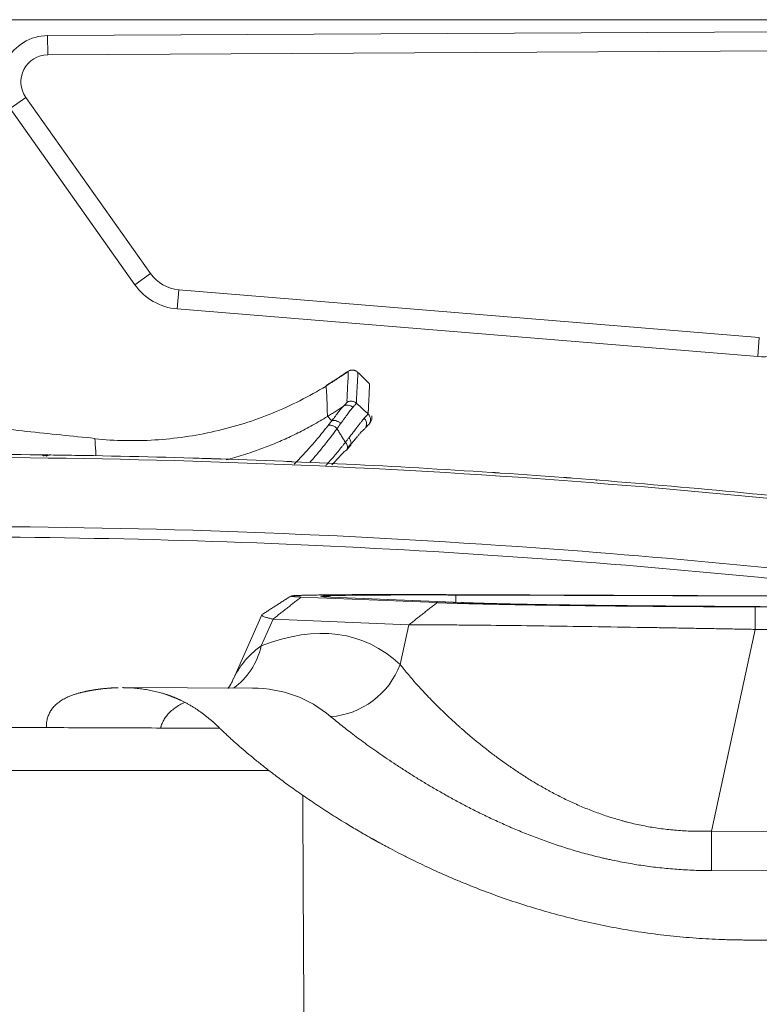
# Model space of a CAD drawing. Header units: millimetres. Extents: x 0 to 594, y 0 to 420.
# Tile 19 of 256: x 175 to 184, y 60 to 72. Entities that reach past the tile are written whole.
import ezdxf
from ezdxf.lldxf.tags import DXFTag

# ---------------------------------------------------------------- set-up
doc = ezdxf.new("R2010")
doc.units = ezdxf.units.MM
doc.layers.add('1', color=7, linetype='Continuous', true_color=0xffffff)
tags = doc.linetypes.add('DASHED', pattern=[25.72, 12.86, -12.86]).pattern_tags.tags
tags[6:7] = [DXFTag(74, 4), DXFTag(75, 0), DXFTag(340, '0'), DXFTag(46, 0.0), DXFTag(50, 0.0), DXFTag(44, 0.0), DXFTag(45, 0.0)]
tags[4:5] = [DXFTag(74, 4), DXFTag(75, 0), DXFTag(340, '0'), DXFTag(46, 0.0), DXFTag(50, 0.0), DXFTag(44, 0.0), DXFTag(45, 0.0)]

msp = doc.modelspace()

# ---------------------------------------------------------------- linework, layer by layer
at = {"layer": '1', "color": 163, "linetype": 'DASHED', "lineweight": 18}
msp.add_line((116.742, 72.421), (274.242, 72.421), dxfattribs=at)
at = {"layer": '1', "color": 155, "linetype": 'Continuous', "lineweight": 13}
for p, q in [((175.047, 72.215), (186.491, 72.275)), ((175.047, 72.215), (175.048, 71.965)), ((186.493, 72.025), (175.048, 71.965)), ((174.56, 71.268), (174.764, 71.413)), ((174.764, 71.413), (176.381, 69.128)), ((176.177, 68.984), (174.56, 71.268)), ((176.177, 68.984), (176.381, 69.128)), ((176.728, 68.67), (176.749, 68.919)), ((176.749, 68.919), (184.279, 68.3)), ((184.259, 68.051), (176.728, 68.67)), ((184.259, 68.051), (184.279, 68.3)), ((178.336, 64.933), (180.099, 64.86)), ((178.721, 64.932), (178.715, 64.932)), ((180.414, 64.861), (178.715, 64.932)), ((180.42, 64.861), (178.721, 64.932)), ((196.629, 64.907), (180.219, 64.964)), ((180.344, 64.959), (180.344, 64.864)), ((180.344, 64.959), (196.568, 64.902)), ((180.42, 64.861), (180.414, 64.861)), ((184.227, 64.805), (200.638, 64.748)), ((177.831, 64.709), (177.46, 63.872)), ((177.971, 64.646), (177.817, 64.299)), ((179.733, 64.572), (177.971, 64.646)), ((179.622, 64.058), (179.733, 64.572)), ((184.226, 64.513), (183.659, 61.897)), ((200.637, 64.455), (184.226, 64.513)), ((177.707, 63.752), (176.019, 63.758)), ((183.659, 61.897), (183.657, 61.384)), ((183.659, 61.897), (201.766, 61.833)), ((201.764, 61.321), (183.657, 61.384))]:
    msp.add_line(p, q, dxfattribs=at)
for centre, radius, start, end in [((175.05, 71.615), 0.6, 90.3, 215.3), ((175.05, 71.615), 0.35, 90.3, 215.3), ((176.79, 69.417), 0.5, 215.3, 265.3), ((176.79, 69.417), 0.75, 215.3, 265.3), ((184.32, 68.798), 0.75, 265.3, 325.3), ((174.966, 66.627), 0.15, 63.2207, 89.2928), ((175.066, 66.625), 0.15, 89.2404, 108.7381)]:
    msp.add_arc(centre, radius, start, end, dxfattribs=at)
for centre, major_axis, ratio, start_param, end_param in [((178.94, 67.325), (-0.0684, 0.0729), 0.95985, 4.75046, 6.113384), ((179.088, 67.183), (0.0678, -0.0736), 0.951828, 6.128705, 7.893597), ((174.947, 66.627), (0.002, 0.15), 0.808996, 5.825558, 6.283185), ((175.085, 66.625), (0.002, 0.15), 0.808996, 0, 0.454925), ((174.642, 52.225), (4.476, 12.147), 0.329956, 6.146867, 6.567025), ((176.92, 64.59), (0.362, -0.932), 0.910937, 0.220447, 0.931705), ((178.724, 64.349), (-0.679, -0.734), 0.932687, 0.778365, 1.97848), ((173.745, 52.515), (4.56, 11.121), 0.351476, 6.168879, 6.424906)]:
    msp.add_ellipse(centre, major_axis=major_axis, ratio=ratio, start_param=start_param, end_param=end_param, dxfattribs=at)
for points, weights in [([(165.094, 68.518), (168.592, 67.854), (172.117, 67.344), (175.66, 66.99)], [1, 0.999354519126, 0.999354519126, 1]), ([(178.942, 67.859), (178.85, 67.795), (178.755, 67.734), (178.659, 67.675)], [0.999800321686, 0.999603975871, 0.999670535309, 1])]:
    msp.add_rational_spline(points, weights, degree=3, dxfattribs=at)
for points, degree in [([(178.948, 67.857), (178.66, 67.67)], 1), ([(179.051, 67.448), (179.09, 67.412), (179.13, 67.376), (179.17, 67.339)], 3), ([(179.203, 67.309), (179.192, 67.319), (179.181, 67.329), (179.17, 67.339)], 3), ([(175.66, 66.99), (175.66, 66.99), (175.667, 66.924), (175.673, 66.765)], 3), ([(178.924, 66.836), (178.957, 66.876), (178.983, 66.907)], 2), ([(178.924, 66.836), (178.969, 66.89)], 1), ([(175.087, 66.775), (175.189, 66.774), (175.292, 66.772), (175.394, 66.77)], 3), ([(176.889, 66.736), (176.999, 66.733), (177.108, 66.729), (177.217, 66.726)], 3), ([(186.363, 64.961), (182.299, 65.442), (178.209, 65.693), (174.116, 65.712)], 3), ([(178.204, 64.946), (177.839, 64.712)], 1), ([(178.336, 64.933), (177.971, 64.646)], 1), ([(180.219, 64.964), (179.964, 64.965), (179.475, 64.966), (179.041, 64.964), (178.677, 64.961), (178.407, 64.957), (178.239, 64.951), (178.213, 64.948)], 2), ([(180.099, 64.86), (179.733, 64.572)], 1), ([(180.099, 64.86), (180.333, 64.85), (181.152, 64.832), (182.252, 64.817), (183.542, 64.807), (184.227, 64.805)], 2), ([(184.226, 64.513), (184.227, 64.805)], 1), ([(177.282, 63.231), (173.231, 63.246)], 1), ([(174.559, 62.683), (175.679, 62.682), (176.8, 62.682), (177.92, 62.683)], 3)]:
    msp.add_open_spline(points, degree=degree, dxfattribs=at)
for points, degree, knots in [([(178.928, 67.456), (178.929, 67.457), (178.929, 67.458), (178.93, 67.46), (178.93, 67.46), (178.931, 67.462), (178.931, 67.462), (178.931, 67.464), (178.931, 67.464), (178.931, 67.465), (178.931, 67.466), (178.931, 67.467), (178.931, 67.467), (178.931, 67.469), (178.931, 67.47), (178.931, 67.472), (178.931, 67.473), (178.931, 67.475), (178.931, 67.476), (178.93, 67.479), (178.93, 67.481), (178.93, 67.488), (178.93, 67.492), (178.931, 67.5), (178.931, 67.504), (178.931, 67.517), (178.932, 67.525), (178.932, 67.541), (178.933, 67.549), (178.935, 67.587), (178.936, 67.616), (178.939, 67.668), (178.94, 67.691), (178.943, 67.734), (178.944, 67.752), (178.945, 67.777), (178.945, 67.785), (178.946, 67.799), (178.946, 67.805), (178.946, 67.814), (178.946, 67.817), (178.947, 67.822), (178.947, 67.825), (178.947, 67.832), (178.947, 67.836), (178.947, 67.844), (178.946, 67.847), (178.946, 67.851), (178.945, 67.852), (178.945, 67.853), (178.945, 67.854), (178.945, 67.855)], 3, [0, 0, 0, 0, 0.002242, 0.002242, 0.004484, 0.004484, 0.006725, 0.006725, 0.008967, 0.008967, 0.011209, 0.011209, 0.013451, 0.013451, 0.017935, 0.017935, 0.022418, 0.022418, 0.026902, 0.026902, 0.035869, 0.035869, 0.053804, 0.053804, 0.071739, 0.071739, 0.107608, 0.107608, 0.143477, 0.143477, 0.286954, 0.286954, 0.430432, 0.430432, 0.573909, 0.573909, 0.645647, 0.645647, 0.717386, 0.717386, 0.753255, 0.753255, 0.789124, 0.789124, 0.860863, 0.860863, 0.932602, 0.932602, 0.968471, 0.968471, 1, 1, 1, 1]), ([(178.942, 67.859), (178.947, 67.862), (178.952, 67.865), (178.96, 67.869), (178.962, 67.87), (178.966, 67.871), (178.968, 67.872), (178.971, 67.873), (178.972, 67.873), (178.979, 67.875), (178.984, 67.876), (178.993, 67.877), (178.996, 67.877), (179, 67.877), (179.002, 67.877), (179.004, 67.877), (179.006, 67.877), (179.013, 67.876), (179.019, 67.875), (179.027, 67.873), (179.03, 67.872), (179.034, 67.871), (179.035, 67.87), (179.038, 67.869), (179.039, 67.869), (179.046, 67.866), (179.051, 67.863), (179.06, 67.857), (179.064, 67.853), (179.069, 67.849)], 3, [0, 0, 0, 0, 0.125, 0.125, 0.1875, 0.1875, 0.21875, 0.21875, 0.25, 0.25, 0.375, 0.375, 0.4375, 0.4375, 0.46875, 0.46875, 0.5, 0.5, 0.625, 0.625, 0.6875, 0.6875, 0.71875, 0.71875, 0.75, 0.75, 0.875, 0.875, 1, 1, 1, 1]), ([(179.069, 67.849), (179.069, 67.849), (179.069, 67.849), (179.07, 67.849), (179.07, 67.848), (179.07, 67.847), (179.07, 67.846), (179.071, 67.844), (179.071, 67.844), (179.071, 67.842), (179.071, 67.841), (179.072, 67.838), (179.072, 67.835), (179.072, 67.827), (179.072, 67.823), (179.071, 67.816), (179.071, 67.813), (179.071, 67.808), (179.071, 67.805), (179.071, 67.797), (179.07, 67.79), (179.069, 67.776), (179.069, 67.769), (179.068, 67.752), (179.068, 67.744), (179.066, 67.725), (179.066, 67.715), (179.064, 67.683), (179.062, 67.66), (179.06, 67.621), (179.059, 67.607), (179.058, 67.579), (179.057, 67.564), (179.056, 67.541), (179.055, 67.533), (179.054, 67.517), (179.054, 67.509), (179.054, 67.496), (179.053, 67.492), (179.053, 67.484), (179.053, 67.479), (179.053, 67.473), (179.053, 67.471), (179.054, 67.467), (179.054, 67.465), (179.054, 67.462), (179.054, 67.461), (179.054, 67.459), (179.054, 67.459), (179.054, 67.458), (179.054, 67.457), (179.054, 67.456), (179.054, 67.456), (179.053, 67.454), (179.053, 67.454), (179.052, 67.452), (179.052, 67.452), (179.051, 67.45), (179.051, 67.449), (179.051, 67.448)], 3, [0, 0, 0, 0, 0.0625, 0.0625, 0.09375, 0.09375, 0.125, 0.125, 0.15625, 0.15625, 0.1875, 0.1875, 0.25, 0.25, 0.3125, 0.3125, 0.34375, 0.34375, 0.375, 0.375, 0.4375, 0.4375, 0.5, 0.5, 0.5625, 0.5625, 0.625, 0.625, 0.75, 0.75, 0.8125, 0.8125, 0.875, 0.875, 0.90625, 0.90625, 0.9375, 0.9375, 0.953125, 0.953125, 0.96875, 0.96875, 0.976562, 0.976562, 0.984375, 0.984375, 0.988281, 0.988281, 0.990234, 0.990234, 0.992187, 0.992187, 0.994141, 0.994141, 0.996094, 0.996094, 0.998047, 0.998047, 1, 1, 1, 1]), ([(179.069, 67.849), (179.093, 67.825), (179.117, 67.802), (179.166, 67.755), (179.191, 67.731), (179.215, 67.708)], 3, [0, 0, 0, 0, 0.5, 0.5, 1, 1, 1, 1]), ([(179.207, 67.333), (179.207, 67.334), (179.207, 67.335), (179.207, 67.341), (179.207, 67.346), (179.208, 67.354), (179.208, 67.358), (179.208, 67.371), (179.209, 67.379), (179.209, 67.395), (179.21, 67.403), (179.212, 67.442), (179.213, 67.47), (179.215, 67.509), (179.216, 67.522), (179.217, 67.539), (179.217, 67.545), (179.217, 67.556), (179.218, 67.572), (179.219, 67.587), (179.22, 67.606), (179.22, 67.614), (179.221, 67.63), (179.221, 67.638), (179.222, 67.652), (179.222, 67.658), (179.222, 67.669), (179.222, 67.674), (179.222, 67.684), (179.222, 67.688), (179.221, 67.695), (179.221, 67.698), (179.219, 67.702), (179.218, 67.703), (179.217, 67.705), (179.218, 67.707), (179.217, 67.708), (179.216, 67.708), (179.215, 67.708)], 3, [0, 0, 0, 0, 0.00344, 0.00344, 0.019513, 0.019513, 0.035587, 0.035587, 0.067734, 0.067734, 0.099881, 0.099881, 0.228469, 0.228469, 0.292764, 0.292764, 0.324911, 0.324911, 0.357058, 0.421352, 0.421352, 0.485646, 0.485646, 0.549941, 0.549941, 0.614235, 0.614235, 0.678529, 0.678529, 0.742823, 0.742823, 0.807117, 0.807117, 0.871412, 0.871412, 0.935706, 0.935706, 1, 1, 1, 1]), ([(178.66, 67.669), (178.437, 67.533), (177.972, 67.298), (177.221, 67.061), (176.441, 66.949), (175.921, 66.959), (175.661, 66.984)], 3, [0, 0, 0, 0, 0.24835, 0.5, 0.751649, 1, 1, 1, 1]), ([(178.66, 67.669), (178.662, 67.648), (178.669, 67.544), (178.676, 67.313), (178.677, 67.274)], 3, [0, 0, 0, 0, 0.843445, 1, 1, 1, 1]), ([(178.885, 67.408), (178.891, 67.413), (178.896, 67.418), (178.905, 67.428), (178.91, 67.432), (178.915, 67.438), (178.917, 67.44), (178.92, 67.444), (178.921, 67.446), (178.923, 67.449), (178.925, 67.451), (178.927, 67.454), (178.927, 67.455), (178.928, 67.456)], 3, [0, 0, 0, 0, 0.25, 0.25, 0.5, 0.5, 0.625, 0.625, 0.75, 0.75, 0.875, 0.875, 1, 1, 1, 1]), ([(179.051, 67.448), (179.046, 67.452), (179.042, 67.455), (179.033, 67.461), (179.028, 67.463), (179.018, 67.468), (179.012, 67.469), (179.002, 67.472), (178.996, 67.473), (178.985, 67.473), (178.98, 67.473), (178.969, 67.472), (178.963, 67.471), (178.953, 67.468), (178.948, 67.467), (178.938, 67.462), (178.933, 67.459), (178.928, 67.456)], 3, [0, 0, 0, 0, 0.125, 0.125, 0.25, 0.25, 0.375, 0.375, 0.5, 0.5, 0.625, 0.625, 0.75, 0.75, 0.875, 0.875, 1, 1, 1, 1]), ([(179.051, 67.448), (179.05, 67.446), (179.049, 67.445), (179.047, 67.441), (179.046, 67.44), (179.044, 67.436), (179.043, 67.434), (179.04, 67.43), (179.038, 67.428), (179.033, 67.421), (179.028, 67.416), (179.019, 67.405), (179.014, 67.399), (179.008, 67.393)], 3, [0, 0, 0, 0, 0.125, 0.125, 0.25, 0.25, 0.375, 0.375, 0.5, 0.5, 0.75, 0.75, 1, 1, 1, 1]), ([(178.885, 67.408), (178.868, 67.396), (178.851, 67.385), (178.816, 67.362), (178.782, 67.34), (178.738, 67.312), (178.712, 67.296), (178.695, 67.285), (178.686, 67.279), (178.677, 67.274)], 3, [0, 0, 0, 0, 0.25, 0.25, 0.5, 0.75, 0.875, 0.875, 1, 1, 1, 1]), ([(178.733, 67.217), (178.737, 67.223), (178.741, 67.229), (178.748, 67.237), (178.75, 67.239), (178.754, 67.245), (178.756, 67.247), (178.766, 67.261), (178.774, 67.271), (178.788, 67.29), (178.795, 67.299), (178.809, 67.317), (178.815, 67.325), (178.828, 67.341), (178.833, 67.349), (178.845, 67.363), (178.85, 67.37), (178.861, 67.382), (178.866, 67.388), (178.875, 67.398), (178.88, 67.403), (178.885, 67.408)], 3, [0, 0, 0, 0, 0.0625, 0.0625, 0.09375, 0.09375, 0.125, 0.125, 0.25, 0.25, 0.375, 0.375, 0.5, 0.5, 0.625, 0.625, 0.75, 0.75, 0.875, 0.875, 1, 1, 1, 1]), ([(179.008, 67.393), (179.003, 67.388), (178.998, 67.382), (178.988, 67.37), (178.982, 67.364), (178.971, 67.35), (178.965, 67.342), (178.953, 67.327), (178.947, 67.318), (178.934, 67.301), (178.928, 67.291), (178.917, 67.277), (178.914, 67.272), (178.906, 67.261), (178.903, 67.256), (178.891, 67.24), (178.883, 67.229), (178.871, 67.211), (178.866, 67.205), (178.858, 67.193), (178.853, 67.187), (178.849, 67.181)], 3, [0, 0, 0, 0, 0.125, 0.125, 0.25, 0.25, 0.375, 0.375, 0.5, 0.5, 0.625, 0.625, 0.6875, 0.6875, 0.75, 0.75, 0.875, 0.875, 0.9375, 0.9375, 1, 1, 1, 1]), ([(179.155, 67.251), (179.161, 67.257), (179.167, 67.263), (179.177, 67.274), (179.181, 67.279), (179.187, 67.286), (179.189, 67.288), (179.192, 67.293), (179.194, 67.295), (179.197, 67.299), (179.198, 67.301), (179.201, 67.305), (179.202, 67.307), (179.203, 67.309)], 3, [0, 0, 0, 0, 0.25, 0.25, 0.5, 0.5, 0.625, 0.625, 0.75, 0.75, 0.875, 0.875, 1, 1, 1, 1]), ([(179.194, 67.153), (179.201, 67.157), (179.206, 67.162), (179.216, 67.173), (179.221, 67.179), (179.228, 67.192), (179.231, 67.199), (179.235, 67.214), (179.236, 67.221), (179.237, 67.236), (179.237, 67.243), (179.234, 67.258), (179.232, 67.265), (179.226, 67.279), (179.223, 67.286), (179.214, 67.298), (179.209, 67.304), (179.203, 67.309)], 3, [0, 0, 0, 0, 0.125, 0.125, 0.25, 0.25, 0.375, 0.375, 0.5, 0.5, 0.625, 0.625, 0.75, 0.75, 0.875, 0.875, 1, 1, 1, 1]), ([(179.203, 67.309), (179.204, 67.31), (179.204, 67.31), (179.205, 67.311), (179.205, 67.312), (179.206, 67.312), (179.206, 67.313), (179.206, 67.313), (179.206, 67.313), (179.207, 67.313), (179.207, 67.313), (179.207, 67.313), (179.207, 67.313), (179.207, 67.314), (179.207, 67.314), (179.207, 67.316), (179.207, 67.317), (179.207, 67.319), (179.207, 67.321), (179.207, 67.324), (179.207, 67.327), (179.207, 67.331), (179.207, 67.332), (179.207, 67.333)], 3, [0, 0, 0, 0, 0.034994, 0.034994, 0.069989, 0.069989, 0.104983, 0.104983, 0.139978, 0.139978, 0.174972, 0.174972, 0.209966, 0.209966, 0.279955, 0.279955, 0.419933, 0.419933, 0.55991, 0.55991, 0.839866, 0.839866, 1, 1, 1, 1]), ([(177.364, 66.712), (177.372, 66.714), (177.418, 66.726), (177.503, 66.75), (177.618, 66.785), (177.757, 66.832), (177.919, 66.892), (178.107, 66.971), (178.296, 67.06), (178.488, 67.161), (178.614, 67.236), (178.677, 67.274)], 3, [0, 0, 0, 0, 0.016992, 0.100258, 0.184256, 0.268958, 0.405703, 0.54737, 0.693782, 0.844736, 1, 1, 1, 1]), ([(178.677, 67.274), (178.682, 67.272), (178.689, 67.266), (178.708, 67.247), (178.719, 67.234), (178.733, 67.217)], 3, [0, 0, 0, 0, 0.5, 0.5, 1, 1, 1, 1]), ([(178.686, 67.158), (178.694, 67.168), (178.702, 67.178), (178.714, 67.193), (178.719, 67.201), (178.725, 67.208), (178.729, 67.213), (178.731, 67.215), (178.733, 67.217)], 3, [0, 0, 0, 0, 0.5, 0.5, 0.75, 0.875, 0.875, 1, 1, 1, 1]), ([(178.733, 67.217), (178.737, 67.219), (178.742, 67.22), (178.752, 67.222), (178.757, 67.223), (178.767, 67.223), (178.772, 67.222), (178.783, 67.221), (178.788, 67.22), (178.798, 67.216), (178.804, 67.214), (178.814, 67.209), (178.819, 67.206), (178.828, 67.2), (178.833, 67.197), (178.841, 67.189), (178.845, 67.185), (178.849, 67.181)], 3, [0, 0, 0, 0, 0.125, 0.125, 0.25, 0.25, 0.375, 0.375, 0.5, 0.5, 0.625, 0.625, 0.75, 0.75, 0.875, 0.875, 1, 1, 1, 1]), ([(178.849, 67.181), (178.841, 67.17), (178.833, 67.16), (178.818, 67.138), (178.81, 67.127), (178.801, 67.116)], 3, [0, 0, 0, 0, 0.5, 0.5, 1, 1, 1, 1]), ([(178.955, 66.997), (178.966, 67.012), (178.977, 67.027), (178.999, 67.054), (179.01, 67.068), (179.025, 67.087), (179.03, 67.094), (179.037, 67.103), (179.039, 67.106), (179.044, 67.112), (179.046, 67.115), (179.053, 67.124), (179.058, 67.13), (179.066, 67.141), (179.07, 67.147), (179.078, 67.157), (179.082, 67.162), (179.09, 67.172), (179.094, 67.177), (179.101, 67.186), (179.104, 67.191), (179.111, 67.199), (179.115, 67.204), (179.121, 67.212), (179.125, 67.216), (179.131, 67.224), (179.134, 67.227), (179.143, 67.238), (179.149, 67.245), (179.155, 67.251)], 3, [0, 0, 0, 0, 0.125, 0.125, 0.25, 0.25, 0.3125, 0.3125, 0.34375, 0.34375, 0.375, 0.375, 0.4375, 0.4375, 0.5, 0.5, 0.5625, 0.5625, 0.625, 0.625, 0.6875, 0.6875, 0.75, 0.75, 0.8125, 0.8125, 0.875, 0.875, 1, 1, 1, 1]), ([(179.222, 67.184), (179.227, 67.189), (179.241, 67.207), (179.261, 67.255), (179.252, 67.28), (179.251, 67.282)], 3, [0, 0, 0, 0, 0.289484, 0.943322, 1, 1, 1, 1]), ([(178.245, 66.658), (178.279, 66.692), (178.313, 66.726), (178.361, 66.778), (178.378, 66.795), (178.409, 66.83), (178.425, 66.847), (178.471, 66.898), (178.501, 66.932), (178.533, 66.97), (178.537, 66.974), (178.544, 66.983), (178.547, 66.987), (178.558, 67), (178.565, 67.008), (178.579, 67.024), (178.585, 67.033), (178.599, 67.049), (178.618, 67.073), (178.637, 67.097), (178.651, 67.114), (178.653, 67.116), (178.656, 67.12), (178.657, 67.122), (178.662, 67.128), (178.671, 67.139), (178.68, 67.15), (178.686, 67.158)], 3, [0, 0, 0, 0, 0.196787, 0.196787, 0.297189, 0.297189, 0.39759, 0.39759, 0.598394, 0.598394, 0.623494, 0.623494, 0.648594, 0.648594, 0.698795, 0.698795, 0.748996, 0.748996, 0.799197, 0.899598, 0.899598, 0.912149, 0.912149, 0.924699, 0.924699, 0.949799, 1, 1, 1, 1]), ([(178.801, 67.116), (178.801, 67.115), (178.801, 67.115), (178.8, 67.115), (178.8, 67.114), (178.799, 67.112), (178.796, 67.108), (178.791, 67.101), (178.786, 67.095), (178.777, 67.083), (178.771, 67.075), (178.752, 67.049), (178.739, 67.032), (178.712, 66.998), (178.698, 66.98), (178.677, 66.953), (178.67, 66.944), (178.66, 66.931), (178.656, 66.926), (178.649, 66.917), (178.645, 66.912), (178.612, 66.871), (178.582, 66.834), (178.535, 66.779), (178.519, 66.76), (178.487, 66.722), (178.47, 66.704), (178.452, 66.683), (178.45, 66.681), (178.448, 66.679)], 3, [0, 0, 0, 0, 0.001929, 0.001929, 0.003858, 0.007715, 0.01543, 0.03086, 0.061721, 0.061721, 0.123442, 0.123442, 0.246883, 0.246883, 0.370325, 0.370325, 0.432045, 0.432045, 0.462906, 0.462906, 0.493766, 0.493766, 0.740649, 0.740649, 0.864091, 0.864091, 0.987532, 0.987532, 1, 1, 1, 1]), ([(178.686, 67.158), (178.69, 67.159), (178.695, 67.16), (178.705, 67.161), (178.71, 67.162), (178.72, 67.161), (178.725, 67.161), (178.736, 67.158), (178.741, 67.157), (178.751, 67.153), (178.756, 67.151), (178.767, 67.145), (178.771, 67.142), (178.781, 67.136), (178.785, 67.132), (178.794, 67.124), (178.798, 67.12), (178.801, 67.116)], 3, [0, 0, 0, 0, 0.125, 0.125, 0.25, 0.25, 0.375, 0.375, 0.5, 0.5, 0.625, 0.625, 0.75, 0.75, 0.875, 0.875, 1, 1, 1, 1]), ([(178.91, 66.939), (178.905, 66.947), (178.891, 66.97), (178.867, 67.008), (178.84, 67.053), (178.818, 67.089), (178.805, 67.11), (178.801, 67.116)], 3, [0, 0, 0, 0, 0.134897, 0.38947, 0.644044, 0.898617, 1, 1, 1, 1]), ([(179.144, 67.101), (179.138, 67.095), (179.132, 67.089), (179.119, 67.077), (179.113, 67.07), (179.103, 67.058), (179.099, 67.054), (179.092, 67.047), (179.089, 67.042), (179.078, 67.03), (179.07, 67.021), (179.058, 67.006), (179.054, 67.001), (179.046, 66.991), (179.039, 66.983), (179.032, 66.975), (179.027, 66.97), (179.025, 66.967), (179.018, 66.958), (179.013, 66.953), (178.998, 66.935), (178.987, 66.923), (178.971, 66.905), (178.966, 66.898), (178.957, 66.889), (178.953, 66.884), (178.948, 66.878), (178.945, 66.876), (178.944, 66.874), (178.943, 66.873), (178.943, 66.873), (178.943, 66.873), (178.943, 66.873), (178.943, 66.873)], 3, [0, 0, 0, 0, 0.125, 0.125, 0.25, 0.25, 0.3125, 0.3125, 0.375, 0.375, 0.5, 0.5, 0.5625, 0.5625, 0.625, 0.65625, 0.65625, 0.6875, 0.6875, 0.75, 0.75, 0.875, 0.875, 0.9375, 0.9375, 0.96875, 0.984375, 0.992188, 0.996094, 0.998047, 0.999023, 0.999023, 1, 1, 1, 1]), ([(179.194, 67.153), (179.193, 67.151), (179.192, 67.15), (179.189, 67.146), (179.187, 67.145), (179.184, 67.141), (179.182, 67.139), (179.179, 67.136), (179.178, 67.134), (179.177, 67.133)], 3, [0, 0, 0, 0, 0.269833, 0.269833, 0.539665, 0.539665, 0.809498, 0.809498, 1, 1, 1, 1]), ([(178.657, 66.639), (178.66, 66.643), (178.663, 66.646), (178.671, 66.655), (178.676, 66.661), (178.69, 66.676), (178.7, 66.687), (178.728, 66.718), (178.746, 66.739), (178.781, 66.78), (178.798, 66.801), (178.832, 66.841), (178.848, 66.861), (178.872, 66.891), (178.879, 66.901), (178.891, 66.915), (178.897, 66.923), (178.903, 66.931), (178.907, 66.935), (178.908, 66.937), (178.909, 66.938), (178.909, 66.939), (178.91, 66.939), (178.91, 66.939), (178.91, 66.939)], 3, [0, 0, 0, 0, 0.035092, 0.035092, 0.085877, 0.085877, 0.187446, 0.187446, 0.390585, 0.390585, 0.593723, 0.593723, 0.796862, 0.796862, 0.898431, 0.898431, 0.949215, 0.974608, 0.987304, 0.993652, 0.996826, 0.998413, 0.998413, 1, 1, 1, 1]), ([(178.896, 66.82), (178.902, 66.822), (178.907, 66.824), (178.916, 66.83), (178.92, 66.833), (178.927, 66.841), (178.93, 66.845), (178.934, 66.855), (178.935, 66.861), (178.937, 66.872), (178.937, 66.878), (178.935, 66.89), (178.933, 66.897), (178.929, 66.909), (178.926, 66.916), (178.919, 66.928), (178.915, 66.934), (178.91, 66.939)], 3, [0, 0, 0, 0, 0.125, 0.125, 0.25, 0.25, 0.375, 0.375, 0.5, 0.5, 0.625, 0.625, 0.75, 0.75, 0.875, 0.875, 1, 1, 1, 1]), ([(178.91, 66.939), (178.917, 66.949), (178.925, 66.959), (178.94, 66.978), (178.947, 66.988), (178.955, 66.997)], 3, [0, 0, 0, 0, 0.5, 0.5, 1, 1, 1, 1]), ([(178.943, 66.873), (178.948, 66.875), (178.954, 66.877), (178.963, 66.883), (178.967, 66.887), (178.974, 66.896), (178.977, 66.901), (178.981, 66.911), (178.982, 66.917), (178.983, 66.929), (178.983, 66.935), (178.981, 66.948), (178.98, 66.954), (178.975, 66.967), (178.972, 66.973), (178.964, 66.986), (178.96, 66.992), (178.955, 66.997)], 3, [0, 0, 0, 0, 0.125, 0.125, 0.25, 0.25, 0.375, 0.375, 0.5, 0.5, 0.625, 0.625, 0.75, 0.75, 0.875, 0.875, 1, 1, 1, 1]), ([(178.896, 66.82), (178.88, 66.803), (178.864, 66.785), (178.83, 66.748), (178.813, 66.729), (178.778, 66.692), (178.759, 66.673), (178.739, 66.652), (178.737, 66.65), (178.734, 66.648)], 3, [0, 0, 0, 0, 0.320873, 0.320873, 0.641746, 0.641746, 0.962618, 0.962618, 1, 1, 1, 1]), ([(174.116, 66.784), (175.368, 66.778), (176.62, 66.751), (179.122, 66.654), (180.372, 66.583), (182.869, 66.4), (184.116, 66.288), (186.605, 66.019), (187.848, 65.863), (189.087, 65.687)], 3, [0, 0, 0, 0, 0.25, 0.25, 0.5, 0.5, 0.75, 0.75, 1, 1, 1, 1]), ([(189.084, 65.647), (186.607, 66), (184.116, 66.269), (179.121, 66.635), (176.617, 66.732), (174.116, 66.744)], 3, [0, 0, 0, 0, 0.5, 0.5, 1, 1, 1, 1]), ([(175.068, 66.775), (175.068, 66.775), (175.068, 66.775), (175.069, 66.775), (175.07, 66.775), (175.071, 66.775), (175.072, 66.775), (175.074, 66.775), (175.075, 66.775), (175.076, 66.775), (175.078, 66.775), (175.08, 66.775), (175.081, 66.775), (175.083, 66.775), (175.085, 66.775), (175.086, 66.775), (175.087, 66.775)], 3, [0, 0, 0, 0, 0.100641, 0.200647, 0.300419, 0.40036, 0.500873, 0.556681, 0.612244, 0.66763, 0.722905, 0.778137, 0.833395, 0.888746, 0.944259, 1, 1, 1, 1]), ([(177.217, 66.726), (177.22, 66.726), (177.224, 66.725), (177.233, 66.725), (177.242, 66.725), (177.251, 66.724), (177.259, 66.724), (177.265, 66.724), (177.272, 66.724), (177.278, 66.724), (177.285, 66.723), (177.291, 66.723), (177.296, 66.723), (177.298, 66.723)], 3, [0, 0, 0, 0, 0.125299, 0.250449, 0.375515, 0.500205, 0.572455, 0.64388, 0.714802, 0.785546, 0.856444, 0.927821, 1, 1, 1, 1]), ([(178.145, 66.691), (178.149, 66.691), (178.156, 66.691), (178.168, 66.69), (178.179, 66.69), (178.189, 66.689), (178.196, 66.689), (178.202, 66.689), (178.207, 66.689), (178.212, 66.688), (178.217, 66.688), (178.222, 66.688), (178.224, 66.688), (178.226, 66.688)], 3, [0, 0, 0, 0, 0.125354, 0.250431, 0.375571, 0.500194, 0.572502, 0.643963, 0.714901, 0.785644, 0.856523, 0.927867, 1, 1, 1, 1]), ([(180.822, 66.548), (180.824, 66.547), (180.829, 66.547), (180.838, 66.546), (180.847, 66.546), (180.856, 66.545), (180.864, 66.545), (180.87, 66.544), (180.876, 66.544), (180.883, 66.543), (180.89, 66.543), (180.896, 66.543), (180.901, 66.542), (180.903, 66.542)], 3, [0, 0, 0, 0, 0.125301, 0.250512, 0.375542, 0.500251, 0.572461, 0.643861, 0.714769, 0.785511, 0.856415, 0.927805, 1, 1, 1, 1]), ([(181.75, 66.482), (181.754, 66.482), (181.761, 66.482), (181.773, 66.481), (181.784, 66.48), (181.794, 66.479), (181.801, 66.479), (181.807, 66.478), (181.812, 66.478), (181.817, 66.477), (181.822, 66.477), (181.827, 66.477), (181.829, 66.476), (181.831, 66.476)], 3, [0, 0, 0, 0, 0.125357, 0.250433, 0.375582, 0.500197, 0.572531, 0.644011, 0.714958, 0.7857, 0.856569, 0.927894, 1, 1, 1, 1]), ([(182.158, 66.451), (182.16, 66.451), (182.162, 66.451), (182.165, 66.451), (182.168, 66.45), (182.171, 66.45), (182.172, 66.45), (182.174, 66.45), (182.175, 66.45), (182.175, 66.45), (182.176, 66.45), (182.177, 66.45), (182.177, 66.45), (182.177, 66.45), (182.178, 66.45), (182.178, 66.45), (182.178, 66.45)], 3, [0, 0, 0, 0, 0.100681, 0.2007, 0.30046, 0.400362, 0.50081, 0.556649, 0.612236, 0.667638, 0.722923, 0.77816, 0.833418, 0.888766, 0.94427, 1, 1, 1, 1]), ([(174.116, 65.847), (176.616, 65.836), (179.119, 65.738), (183.563, 65.409), (185.506, 65.213), (187.442, 64.965)], 3, [0, 0, 0, 0, 0.561798, 0.561798, 1, 1, 1, 1]), ([(178.204, 64.946), (178.193, 64.944), (178.249, 64.937), (178.336, 64.933)], 2, [0, 0, 0, 0.438202, 1, 1, 1]), ([(178.593, 64.941), (178.593, 64.941), (178.593, 64.941), (178.593, 64.942), (178.593, 64.942), (178.593, 64.942), (178.593, 64.943), (178.594, 64.943), (178.596, 64.944), (178.602, 64.945), (178.607, 64.945), (178.617, 64.946), (178.623, 64.947), (178.638, 64.947), (178.646, 64.948), (178.665, 64.949), (178.675, 64.949), (178.693, 64.95), (178.699, 64.95), (178.707, 64.95), (178.709, 64.95), (178.712, 64.95), (178.717, 64.951), (178.722, 64.951), (178.74, 64.951), (178.77, 64.952), (178.821, 64.953), (178.878, 64.954), (178.92, 64.955), (178.953, 64.955), (178.964, 64.955), (178.982, 64.956), (178.99, 64.956), (178.999, 64.956), (179.005, 64.956), (179.008, 64.956), (179.035, 64.956), (179.06, 64.957), (179.111, 64.957), (179.138, 64.957), (179.192, 64.958), (179.219, 64.958), (179.276, 64.958), (179.306, 64.959), (179.35, 64.959), (179.366, 64.959), (179.383, 64.959), (179.384, 64.959)], 3, [0, 0, 0, 0, 0.00231, 0.00231, 0.00991, 0.02511, 0.05551, 0.05551, 0.116309, 0.116309, 0.177109, 0.177109, 0.237908, 0.237908, 0.298708, 0.298708, 0.359508, 0.359508, 0.389907, 0.389907, 0.397507, 0.397507, 0.405107, 0.420307, 0.420307, 0.481107, 0.541906, 0.602706, 0.663505, 0.663505, 0.693905, 0.693905, 0.709105, 0.716705, 0.716705, 0.724305, 0.724305, 0.785104, 0.785104, 0.845904, 0.845904, 0.906703, 0.906703, 0.967503, 0.967503, 0.997902, 1, 1, 1, 1]), ([(178.715, 64.932), (178.703, 64.933), (178.681, 64.934), (178.662, 64.935), (178.644, 64.936), (178.637, 64.936), (178.623, 64.937), (178.617, 64.938), (178.61, 64.939), (178.608, 64.939), (178.606, 64.939)], 3, [0, 0, 0, 0, 0.222792, 0.445583, 0.445583, 0.668375, 0.668375, 0.891166, 0.891166, 1, 1, 1, 1]), ([(179.384, 64.959), (179.39, 64.959), (179.401, 64.959), (179.411, 64.959), (179.419, 64.959), (179.423, 64.959), (179.443, 64.959), (179.458, 64.959), (179.49, 64.959), (179.506, 64.959), (179.554, 64.96), (179.586, 64.96), (179.651, 64.96), (179.684, 64.96), (179.751, 64.96), (179.785, 64.96), (179.853, 64.96), (179.887, 64.96), (179.927, 64.96), (179.931, 64.96), (179.94, 64.96), (179.953, 64.96), (179.983, 64.96), (180.009, 64.96), (180.062, 64.96), (180.097, 64.96), (180.167, 64.96), (180.202, 64.959), (180.273, 64.959), (180.308, 64.959), (180.344, 64.959)], 3, [0, 0, 0, 0, 0.022767, 0.035973, 0.035973, 0.049179, 0.049179, 0.102002, 0.102002, 0.154825, 0.154825, 0.260472, 0.260472, 0.366119, 0.366119, 0.471766, 0.471766, 0.577413, 0.577413, 0.590619, 0.590619, 0.603824, 0.630236, 0.68306, 0.68306, 0.788706, 0.788706, 0.894353, 0.894353, 1, 1, 1, 1]), ([(184.289, 64.81), (184.183, 64.81), (183.972, 64.811), (183.764, 64.812), (183.556, 64.813), (183.453, 64.814), (183.299, 64.815), (183.248, 64.815), (183.172, 64.816), (183.146, 64.816), (183.108, 64.816), (183.095, 64.816), (183.07, 64.816), (183.057, 64.817), (182.944, 64.817), (182.845, 64.818), (182.649, 64.82), (182.554, 64.821), (182.412, 64.822), (182.319, 64.823), (182.182, 64.825), (182.092, 64.826), (182.036, 64.827), (182.025, 64.827), (182.003, 64.827), (181.97, 64.828), (181.937, 64.828), (181.873, 64.829), (181.788, 64.83), (181.706, 64.831), (181.585, 64.833), (181.429, 64.836), (181.284, 64.838), (181.179, 64.84), (181.145, 64.841), (181.095, 64.842), (181.07, 64.842), (181.042, 64.843), (181.03, 64.843), (181.022, 64.843), (181.018, 64.844), (180.982, 64.844), (180.919, 64.846), (180.861, 64.847), (180.776, 64.849), (180.722, 64.851), (180.622, 64.854), (180.576, 64.855), (180.49, 64.858), (180.45, 64.86), (180.414, 64.861)], 3, [0, 0, 0, 0, 0.0625, 0.125, 0.125, 0.1875, 0.1875, 0.21875, 0.21875, 0.234375, 0.234375, 0.242187, 0.242187, 0.25, 0.25, 0.3125, 0.3125, 0.375, 0.375, 0.40625, 0.4375, 0.46875, 0.46875, 0.476562, 0.476562, 0.484375, 0.5, 0.5, 0.53125, 0.5625, 0.5625, 0.625, 0.6875, 0.6875, 0.71875, 0.71875, 0.734375, 0.742187, 0.746094, 0.746094, 0.75, 0.75, 0.78125, 0.8125, 0.8125, 0.875, 0.875, 0.9375, 0.9375, 1, 1, 1, 1]), ([(177.971, 64.646), (177.955, 64.65), (177.922, 64.657), (177.885, 64.668), (177.857, 64.677), (177.838, 64.686), (177.828, 64.695), (177.827, 64.7), (177.828, 64.703), (177.828, 64.703)], 3, [0, 0, 0, 0, 0.172834, 0.34213, 0.507936, 0.6703, 0.829276, 0.984918, 1, 1, 1, 1]), ([(184.226, 64.513), (184.155, 64.514), (184.012, 64.517), (183.8, 64.521), (183.59, 64.524), (183.383, 64.528), (183.179, 64.532), (182.979, 64.535), (182.614, 64.541), (182.099, 64.549), (181.473, 64.558), (180.91, 64.565), (180.506, 64.569), (180.225, 64.571), (180.038, 64.572), (179.87, 64.572), (179.779, 64.572), (179.733, 64.572)], 3, [0, 0, 0, 0, 0.036772, 0.073242, 0.109414, 0.145295, 0.18089, 0.216205, 0.251246, 0.376221, 0.50002, 0.623815, 0.748794, 0.810284, 0.872627, 0.935856, 1, 1, 1, 1]), ([(177.46, 63.871), (177.47, 63.894), (177.493, 63.941), (177.532, 64.007), (177.578, 64.071), (177.628, 64.132), (177.685, 64.191), (177.748, 64.246), (177.793, 64.282), (177.817, 64.299)], 3, [0, 0, 0, 0, 0.142367, 0.285306, 0.428245, 0.571184, 0.714122, 0.857061, 1, 1, 1, 1]), ([(179.622, 64.058), (179.638, 64.037), (179.671, 63.994), (179.708, 63.949), (179.764, 63.881), (179.805, 63.834), (179.893, 63.736), (179.939, 63.686), (180.014, 63.609), (180.065, 63.556), (180.12, 63.503), (180.175, 63.448), (180.204, 63.421), (180.263, 63.365), (180.293, 63.337), (180.34, 63.295), (180.364, 63.273), (180.392, 63.248), (180.404, 63.238), (180.412, 63.23), (180.416, 63.227), (180.453, 63.194), (180.52, 63.137), (180.59, 63.078), (180.661, 63.02), (180.698, 62.991), (180.772, 62.933), (180.81, 62.904), (180.888, 62.845), (180.928, 62.816), (181.009, 62.758), (181.051, 62.729), (181.135, 62.672), (181.179, 62.643), (181.268, 62.586), (181.313, 62.558), (181.406, 62.502), (181.453, 62.475), (181.508, 62.444), (181.514, 62.44), (181.527, 62.434), (181.545, 62.423), (181.589, 62.4), (181.626, 62.38), (181.702, 62.341), (181.754, 62.315), (181.859, 62.265), (181.912, 62.241), (182.021, 62.195), (182.077, 62.172), (182.19, 62.13), (182.248, 62.109), (182.366, 62.07), (182.426, 62.052), (182.495, 62.033), (182.503, 62.031), (182.518, 62.026), (182.541, 62.02), (182.596, 62.006), (182.643, 61.995), (182.737, 61.974), (182.8, 61.961), (182.928, 61.939), (182.993, 61.93), (183.124, 61.914), (183.189, 61.908), (183.289, 61.901), (183.323, 61.899), (183.365, 61.897), (183.373, 61.897), (183.39, 61.896), (183.415, 61.896), (183.508, 61.894), (183.592, 61.894), (183.659, 61.897)], 3, [0, 0, 0, 0, 0.03125, 0.0625, 0.0625, 0.125, 0.125, 0.1875, 0.1875, 0.21875, 0.25, 0.25, 0.28125, 0.28125, 0.3125, 0.3125, 0.328125, 0.335938, 0.339844, 0.339844, 0.34375, 0.34375, 0.375, 0.40625, 0.40625, 0.4375, 0.4375, 0.46875, 0.46875, 0.5, 0.5, 0.53125, 0.53125, 0.5625, 0.5625, 0.59375, 0.59375, 0.625, 0.625, 0.628906, 0.628906, 0.632812, 0.640625, 0.65625, 0.65625, 0.6875, 0.6875, 0.71875, 0.71875, 0.75, 0.75, 0.78125, 0.78125, 0.8125, 0.8125, 0.816406, 0.816406, 0.820312, 0.828125, 0.84375, 0.84375, 0.875, 0.875, 0.90625, 0.90625, 0.9375, 0.9375, 0.953125, 0.953125, 0.957031, 0.957031, 0.960937, 0.96875, 1, 1, 1, 1]), ([(177.455, 63.873), (177.449, 63.854), (177.431, 63.808), (177.402, 63.768), (177.384, 63.747)], 3, [0, 0, 0, 0, 0.371087, 1, 1, 1, 1]), ([(175.558, 63.711), (175.56, 63.712), (175.564, 63.713), (175.569, 63.714), (175.575, 63.715), (175.58, 63.716), (175.585, 63.717), (175.591, 63.718), (175.596, 63.719), (175.601, 63.72), (175.607, 63.721), (175.612, 63.721), (175.617, 63.722), (175.623, 63.723), (175.628, 63.724), (175.633, 63.725), (175.638, 63.726), (175.644, 63.727), (175.649, 63.728), (175.654, 63.728), (175.659, 63.729), (175.664, 63.73), (175.669, 63.731), (175.675, 63.732), (175.68, 63.732), (175.685, 63.733), (175.69, 63.734), (175.695, 63.735), (175.7, 63.735), (175.705, 63.736), (175.71, 63.737), (175.715, 63.737), (175.72, 63.738), (175.725, 63.739), (175.73, 63.739), (175.734, 63.74), (175.739, 63.74), (175.744, 63.741), (175.749, 63.742), (175.754, 63.742), (175.759, 63.743), (175.769, 63.744), (175.784, 63.746), (175.804, 63.748), (175.824, 63.749), (175.84, 63.751), (175.853, 63.752), (175.861, 63.752), (175.87, 63.753), (175.879, 63.753), (175.888, 63.754), (175.897, 63.754), (175.906, 63.755), (175.916, 63.755), (175.925, 63.756), (175.935, 63.756), (175.944, 63.756), (175.954, 63.757), (175.961, 63.757), (175.964, 63.757)], 3, [0, 0, 0, 0, 0.013185, 0.026335, 0.03945, 0.05253, 0.065575, 0.078584, 0.091558, 0.104498, 0.117402, 0.130271, 0.143104, 0.155903, 0.168666, 0.181395, 0.194088, 0.206746, 0.219369, 0.231957, 0.244509, 0.257027, 0.269509, 0.281957, 0.294369, 0.306746, 0.319088, 0.331394, 0.343666, 0.355902, 0.368104, 0.38027, 0.392401, 0.404497, 0.416558, 0.428583, 0.440574, 0.452529, 0.46445, 0.476335, 0.488185, 0.5, 0.55007, 0.600093, 0.65007, 0.7, 0.721264, 0.74283, 0.764698, 0.786868, 0.809341, 0.832115, 0.855192, 0.878571, 0.902253, 0.926236, 0.950522, 0.97511, 1, 1, 1, 1]), ([(176.02, 63.758), (176.021, 63.758), (176.024, 63.758), (176.028, 63.758), (176.033, 63.757), (176.038, 63.757), (176.042, 63.757), (176.047, 63.757), (176.051, 63.757), (176.056, 63.757), (176.061, 63.757), (176.065, 63.757), (176.069, 63.757), (176.074, 63.757), (176.078, 63.757), (176.083, 63.756), (176.099, 63.756), (176.128, 63.754), (176.169, 63.752), (176.209, 63.748), (176.249, 63.744), (176.288, 63.738), (176.327, 63.732), (176.366, 63.726), (176.404, 63.718), (176.442, 63.709), (176.48, 63.7), (176.518, 63.69), (176.548, 63.681), (176.57, 63.674), (176.585, 63.669), (176.599, 63.664), (176.612, 63.66), (176.621, 63.657), (176.629, 63.654), (176.636, 63.651), (176.644, 63.648), (176.652, 63.645), (176.66, 63.642), (176.668, 63.639), (176.676, 63.636), (176.684, 63.633), (176.693, 63.629), (176.698, 63.627), (176.701, 63.626)], 3, [0, 0, 0, 0, 0.005142, 0.011689, 0.018195, 0.02466, 0.031085, 0.037468, 0.043811, 0.050113, 0.056374, 0.062595, 0.068774, 0.074913, 0.081011, 0.087068, 0.093084, 0.150499, 0.207703, 0.264698, 0.321484, 0.37806, 0.434429, 0.490589, 0.546542, 0.603517, 0.660296, 0.716881, 0.773271, 0.796002, 0.818694, 0.841348, 0.863963, 0.875279, 0.886805, 0.898541, 0.910488, 0.922645, 0.935012, 0.947589, 0.960376, 0.973374, 0.986582, 1, 1, 1, 1]), ([(175.031, 63.24), (175.031, 63.259), (175.032, 63.297), (175.042, 63.353), (175.06, 63.407), (175.085, 63.456), (175.119, 63.502), (175.159, 63.543), (175.208, 63.581), (175.263, 63.615), (175.316, 63.64), (175.361, 63.658), (175.397, 63.67), (175.427, 63.68), (175.45, 63.686), (175.465, 63.69), (175.48, 63.694), (175.493, 63.697), (175.505, 63.7), (175.515, 63.702), (175.525, 63.704), (175.533, 63.706), (175.54, 63.708), (175.549, 63.71), (175.555, 63.711), (175.558, 63.711)], 3, [0, 0, 0, 0, 0.076155, 0.160076, 0.244332, 0.328155, 0.412077, 0.496216, 0.579923, 0.663848, 0.748101, 0.790092, 0.832071, 0.87405, 0.88994, 0.905732, 0.921427, 0.937025, 0.94737, 0.957866, 0.968513, 0.974515, 0.981764, 0.990259, 1, 1, 1, 1]), ([(176.701, 63.626), (176.703, 63.625), (176.706, 63.624), (176.71, 63.622), (176.714, 63.62), (176.719, 63.618), (176.723, 63.616), (176.727, 63.615), (176.731, 63.613), (176.735, 63.611), (176.739, 63.609), (176.743, 63.607), (176.747, 63.606), (176.751, 63.604), (176.755, 63.602), (176.759, 63.6), (176.763, 63.599), (176.766, 63.597), (176.77, 63.595), (176.774, 63.593), (176.782, 63.589), (176.796, 63.583), (176.815, 63.573), (176.833, 63.564), (176.858, 63.551), (176.889, 63.534), (176.925, 63.512), (176.961, 63.49), (176.997, 63.466), (177.032, 63.442), (177.067, 63.416), (177.102, 63.39), (177.13, 63.367), (177.153, 63.348), (177.17, 63.334), (177.187, 63.319), (177.2, 63.308), (177.209, 63.299), (177.215, 63.293), (177.222, 63.288), (177.228, 63.282), (177.234, 63.276), (177.241, 63.269), (177.248, 63.263), (177.255, 63.256), (177.262, 63.25), (177.267, 63.245), (177.269, 63.243)], 3, [0, 0, 0, 0, 0.007264, 0.014451, 0.021563, 0.028598, 0.035558, 0.042441, 0.049248, 0.055979, 0.062634, 0.069213, 0.075716, 0.082143, 0.088494, 0.094768, 0.100967, 0.107089, 0.113136, 0.119106, 0.125, 0.156203, 0.187438, 0.218703, 0.25, 0.312533, 0.375044, 0.437532, 0.5, 0.562532, 0.625042, 0.687531, 0.75, 0.781311, 0.812581, 0.843811, 0.875, 0.886272, 0.897818, 0.909635, 0.921726, 0.93409, 0.946726, 0.959635, 0.972817, 0.986272, 1, 1, 1, 1]), ([(176.822, 63.565), (176.801, 63.555), (176.757, 63.533), (176.697, 63.494), (176.642, 63.45), (176.611, 63.418), (176.584, 63.385), (176.571, 63.367), (176.55, 63.331), (176.54, 63.312), (176.528, 63.283), (176.525, 63.273), (176.52, 63.258), (176.518, 63.253), (176.516, 63.245), (176.516, 63.242), (176.515, 63.238), (176.514, 63.236), (176.514, 63.235)], 3, [0, 0, 0, 0, 0.12398, 0.271049, 0.418119, 0.565189, 0.565189, 0.712258, 0.712258, 0.859328, 0.859328, 0.932863, 0.932863, 0.96963, 0.96963, 0.988014, 0.988014, 1, 1, 1, 1]), ([(183.657, 61.384), (183.582, 61.384), (183.432, 61.388), (183.209, 61.4), (182.989, 61.42), (182.771, 61.448), (182.555, 61.483), (182.413, 61.512), (182.325, 61.531), (182.307, 61.535), (182.281, 61.541), (182.272, 61.543), (182.254, 61.547), (182.211, 61.557), (182.167, 61.567), (182.063, 61.594), (181.995, 61.612), (181.861, 61.651), (181.729, 61.691), (181.536, 61.756), (181.349, 61.825), (181.227, 61.873), (181.137, 61.911), (181.107, 61.923), (181.07, 61.939), (181.063, 61.942), (181.048, 61.949), (181.026, 61.958), (181.004, 61.968), (180.931, 62), (180.874, 62.026), (180.763, 62.078), (180.708, 62.105), (180.6, 62.158), (180.547, 62.184), (180.444, 62.238), (180.393, 62.265), (180.293, 62.319), (180.244, 62.347), (180.148, 62.401), (180.053, 62.455), (179.917, 62.537), (179.829, 62.59), (179.765, 62.631), (179.743, 62.644), (179.717, 62.661), (179.712, 62.664), (179.701, 62.671), (179.686, 62.681), (179.629, 62.717), (179.579, 62.75), (179.5, 62.802), (179.462, 62.828), (179.388, 62.878), (179.316, 62.928), (179.214, 63), (179.117, 63.071), (179.026, 63.138), (178.941, 63.203), (178.861, 63.266), (178.788, 63.325), (178.742, 63.363), (178.721, 63.381)], 3, [0, 0, 0, 0, 0.03125, 0.0625, 0.09375, 0.125, 0.15625, 0.1875, 0.1875, 0.195312, 0.195312, 0.199219, 0.199219, 0.203125, 0.21875, 0.21875, 0.25, 0.25, 0.28125, 0.3125, 0.34375, 0.375, 0.375, 0.390625, 0.390625, 0.394531, 0.394531, 0.398437, 0.40625, 0.40625, 0.4375, 0.4375, 0.46875, 0.46875, 0.5, 0.5, 0.53125, 0.53125, 0.5625, 0.5625, 0.59375, 0.625, 0.65625, 0.65625, 0.671875, 0.671875, 0.675781, 0.675781, 0.679688, 0.6875, 0.71875, 0.71875, 0.75, 0.75, 0.78125, 0.8125, 0.84375, 0.875, 0.90625, 0.9375, 0.96875, 1, 1, 1, 1]), ([(177.269, 63.243), (177.27, 63.242), (177.272, 63.24), (177.275, 63.236), (177.278, 63.234), (177.281, 63.231), (177.284, 63.228), (177.287, 63.225), (177.29, 63.222), (177.292, 63.22), (177.295, 63.217), (177.298, 63.214), (177.3, 63.212), (177.303, 63.21), (177.306, 63.206), (177.311, 63.201), (177.318, 63.195), (177.324, 63.189), (177.33, 63.183), (177.337, 63.177), (177.354, 63.161), (177.383, 63.134), (177.438, 63.083), (177.512, 63.017), (177.607, 62.935), (177.709, 62.85), (177.817, 62.762), (177.932, 62.671), (178.067, 62.569), (178.225, 62.453), (178.408, 62.325), (178.57, 62.216), (178.705, 62.129), (178.808, 62.064), (178.906, 62.004), (178.996, 61.949), (179.065, 61.908), (179.121, 61.876), (179.156, 61.855), (179.185, 61.839), (179.205, 61.828), (179.226, 61.816), (179.241, 61.808), (179.249, 61.803)], 3, [0, 0, 0, 0, 0.002771, 0.005481, 0.00813, 0.010717, 0.013243, 0.015709, 0.018113, 0.020455, 0.022737, 0.024957, 0.027116, 0.029214, 0.031251, 0.036496, 0.041727, 0.046943, 0.052144, 0.057331, 0.062503, 0.093755, 0.125005, 0.187511, 0.250004, 0.312637, 0.375142, 0.437578, 0.500003, 0.583504, 0.666787, 0.749992, 0.791726, 0.833387, 0.874995, 0.906263, 0.937497, 0.95306, 0.968749, 0.976764, 0.984374, 0.990919, 1, 1, 1, 1]), ([(178.357, 62.363), (178.357, 62.353), (178.357, 62.336), (178.357, 62.316), (178.357, 62.304), (178.357, 62.299), (178.357, 62.297), (178.357, 62.296), (178.357, 62.296), (178.357, 62.296), (178.357, 62.296), (178.357, 62.296), (178.357, 62.296), (178.357, 62.296), (178.357, 62.296), (178.357, 62.295), (178.357, 62.284), (178.357, 62.274), (178.357, 62.223), (178.357, 62.18), (178.358, 62.09), (178.358, 62.042), (178.359, 61.943), (178.359, 61.891), (178.36, 61.781), (178.36, 61.724), (178.361, 61.604), (178.361, 61.541), (178.362, 61.41), (178.362, 61.341), (178.363, 61.198), (178.363, 61.123), (178.364, 60.967), (178.364, 60.886), (178.365, 60.716), (178.366, 60.628), (178.367, 60.445), (178.367, 60.35), (178.368, 60.152), (178.369, 60.049), (178.369, 59.889), (178.37, 59.835), (178.37, 59.765), (178.37, 59.744), (178.37, 59.72), (178.37, 59.709), (178.37, 59.705), (178.37, 59.704), (178.37, 59.704), (178.37, 59.704), (178.37, 59.702), (178.37, 59.7), (178.37, 59.697), (178.371, 59.667), (178.371, 59.638), (178.372, 59.494), (178.373, 59.262), (178.375, 58.908), (178.376, 58.549), (178.378, 58.186), (178.38, 57.821), (178.382, 57.453), (178.384, 57.084), (178.386, 56.715), (178.388, 56.346), (178.39, 55.978), (178.392, 55.612), (178.394, 55.247), (178.395, 54.886), (178.397, 54.527), (178.399, 54.172), (178.401, 53.821), (178.402, 53.59), (178.403, 53.476)], 3, [0, 0, 0, 0, 0.006433, 0.010643, 0.012748, 0.0138, 0.014064, 0.014064, 0.014068, 0.014068, 0.014072, 0.01408, 0.014096, 0.014129, 0.014195, 0.014327, 0.014853, 0.023273, 0.023273, 0.056953, 0.056953, 0.090634, 0.090634, 0.124314, 0.124314, 0.157994, 0.157994, 0.191674, 0.191674, 0.225354, 0.225354, 0.259035, 0.259035, 0.292715, 0.292715, 0.326395, 0.326395, 0.360075, 0.360075, 0.393756, 0.393756, 0.410596, 0.410596, 0.414806, 0.416911, 0.417963, 0.418095, 0.418161, 0.418161, 0.418226, 0.418226, 0.41849, 0.419016, 0.419016, 0.427436, 0.427436, 0.461116, 0.494796, 0.528477, 0.562157, 0.595837, 0.629517, 0.663198, 0.696878, 0.730558, 0.764238, 0.797919, 0.831599, 0.865279, 0.898959, 0.93264, 0.96632, 1, 1, 1, 1]), ([(179.249, 61.803), (179.252, 61.801), (179.258, 61.798), (179.267, 61.793), (179.275, 61.788), (179.283, 61.784), (179.29, 61.78), (179.297, 61.776), (179.303, 61.773), (179.311, 61.768), (179.321, 61.763), (179.333, 61.756), (179.345, 61.749), (179.357, 61.743), (179.379, 61.731), (179.411, 61.714), (179.452, 61.692), (179.521, 61.655), (179.619, 61.604), (179.791, 61.517), (180.011, 61.411), (180.285, 61.289), (180.568, 61.173), (180.859, 61.062), (181.158, 60.96), (181.465, 60.865), (181.778, 60.78), (182.097, 60.704), (182.421, 60.639), (182.749, 60.584), (183.081, 60.541), (183.36, 60.515), (183.584, 60.5), (183.724, 60.493), (183.837, 60.489), (183.9, 60.487), (183.942, 60.486), (183.963, 60.486), (183.984, 60.485), (184.006, 60.485), (184.029, 60.485), (184.058, 60.485), (184.078, 60.484), (184.09, 60.484)], 3, [0, 0, 0, 0, 0.002421, 0.004708, 0.006861, 0.008881, 0.010768, 0.012521, 0.01414, 0.015626, 0.0187, 0.021799, 0.024924, 0.028075, 0.031252, 0.041661, 0.052078, 0.062505, 0.093788, 0.125008, 0.187664, 0.250006, 0.312609, 0.375004, 0.437649, 0.500001, 0.562559, 0.624998, 0.687601, 0.749994, 0.812473, 0.874991, 0.906276, 0.937495, 0.953161, 0.968748, 0.972631, 0.976529, 0.980444, 0.984374, 0.988455, 0.993664, 1, 1, 1, 1]), ([(184.09, 60.484), (184.163, 60.484), (184.303, 60.483), (184.506, 60.483), (184.692, 60.482), (184.862, 60.481), (185.015, 60.481), (185.18, 60.48), (185.363, 60.479), (185.572, 60.479), (185.786, 60.478), (186.004, 60.477), (186.376, 60.476), (186.913, 60.474), (187.625, 60.472), (188.328, 60.47), (189.032, 60.469), (189.744, 60.467), (190.343, 60.466), (190.858, 60.465), (191.318, 60.464), (191.925, 60.463), (192.549, 60.462), (193.126, 60.46), (193.594, 60.459), (194.021, 60.459), (194.408, 60.458), (194.904, 60.457), (195.51, 60.455), (196.221, 60.454), (197.048, 60.452), (197.981, 60.449), (198.876, 60.446), (199.576, 60.443), (199.977, 60.441), (200.247, 60.44), (200.401, 60.44), (200.57, 60.439), (200.756, 60.438), (200.959, 60.437), (201.1, 60.436), (201.173, 60.436)], 3, [0, 0, 0, 0, 0.012831, 0.024697, 0.035596, 0.04553, 0.054498, 0.0625, 0.074452, 0.086678, 0.099178, 0.111952, 0.125, 0.164562, 0.206229, 0.25, 0.28811, 0.329777, 0.375, 0.393302, 0.420236, 0.455802, 0.5, 0.529773, 0.55716, 0.58216, 0.604773, 0.625, 0.669392, 0.711059, 0.75, 0.814529, 0.875, 0.907046, 0.9375, 0.945499, 0.954464, 0.964397, 0.975298, 0.987165, 1, 1, 1, 1])]:
    msp.add_open_spline(points, degree=degree, knots=knots, dxfattribs=at)

doc.saveas('drawing.dxf')
